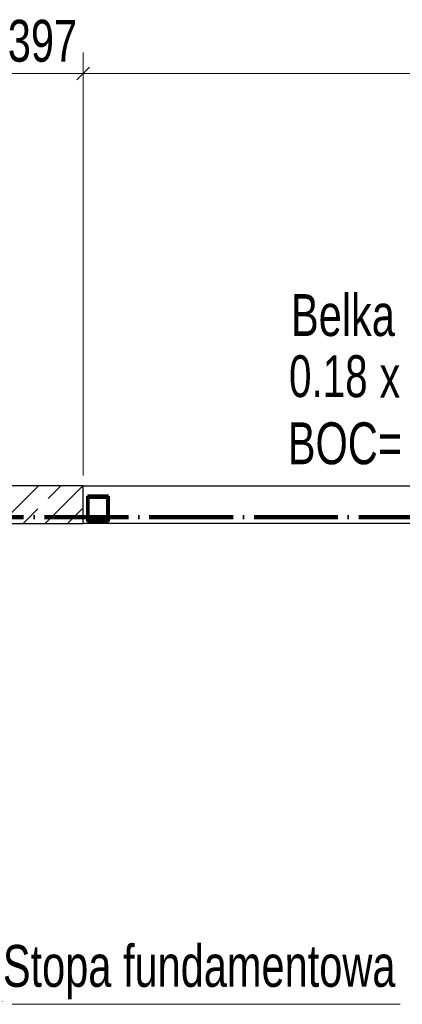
# Model space of a CAD drawing. Header units: millimetres. Extents: x 0 to 60000, y 0 to 29700.
# Tile 83 of 86: x 37244 to 39071, y 19448 to 24152. Entities that reach past the tile are written whole.
import ezdxf

# ---------------------------------------------------------------- set-up
doc = ezdxf.new("R2010")
doc.units = ezdxf.units.MM
for name, pattern in [('ALL_S16', [170, 100, -70]), ('STRICHPUNKT2_S11', [500, 400, -50, 0, -50]), ('STRICHPUNKT2_S5', [1100, 800, -100, 100, -100])]:
    doc.linetypes.add(name, pattern=pattern)
for name, color, linetype, lineweight in [('AS_Belki', 7, 'Continuous', 25), ('Ogólne', 7, 'Continuous', 25), ('Osie', 30, 'STRICHPUNKT2_S5', 18), ('Standard', 7, 'Continuous', 25), ('Ściana nośna', 7, 'Continuous', 70)]:
    doc.layers.add(name, color=color, linetype=linetype, lineweight=lineweight)
doc.styles.add('ARIAL', font='ARIAL.TTF')

msp = doc.modelspace()

# ---------------------------------------------------------------- linework, layer by layer
at = {"layer": 'AS_Belki', "color": 30, "linetype": 'Continuous', "lineweight": 70, "transparency": 33554687}
for p, q in [((37567.5, 21874.8), (37567.5, 21754.8)), ((37667.5, 21874.8), (37567.5, 21874.8)), ((37571.5, 21758.8), (37571.5, 21870.8)), ((37571.5, 21870.8), (37663.5, 21870.8)), ((37663.5, 21870.8), (37663.5, 21758.8)), ((37667.5, 21754.8), (37667.5, 21874.8)), ((37567.5, 21754.8), (37667.5, 21754.8)), ((37663.5, 21758.8), (37571.5, 21758.8))]:
    msp.add_line(p, q, dxfattribs=at)
at = {"layer": 'Ogólne', "color": 4, "linetype": 'Continuous', "lineweight": 13, "transparency": 33554687}
for p, q in [((37547.5, 23894.9), (37547.5, 23994.9)), ((37517.5, 23864.9), (37577.5, 23924.9)), ((37151, 23894.9), (37547.5, 23894.9)), ((37547.5, 23894.9), (37547.5, 23794.9)), ((37547.5, 23894.9), (41037.5, 23894.9))]:
    msp.add_line(p, q, dxfattribs=at)
msp.add_lwpolyline([(37547.5, 23894.9), (37547.5, 23219.4), (37547.5, 23219.4), (37547.5, 21974.8)], dxfattribs=at)
at = {"layer": 'Osie', "color": 1, "linetype": 'STRICHPUNKT2_S11', "lineweight": 140, "transparency": 33554687}
msp.add_line((3356, 21774.8), (44814, 21774.8), dxfattribs=at)
at = {"layer": 'Standard', "color": 3, "linetype": 'Continuous', "lineweight": 25, "transparency": 33554687}
for p, q in [((37547.5, 21924.8), (41037.5, 21924.8)), ((41037.5, 21744.8), (37547.5, 21744.8))]:
    msp.add_line(p, q, dxfattribs=at)
at = {"layer": 'Standard', "color": 4, "linetype": 'Continuous', "lineweight": 13, "transparency": 33554687}
msp.add_lwpolyline([(39060.9, 19447.6), (37167.7, 19447.6), (36466.4, 20356.9)], dxfattribs=at)
at = {"layer": 'Ściana nośna', "color": 3, "linetype": 'Continuous', "lineweight": 25, "transparency": 33554687}
for p, q in [((37547.5, 21924.8), (36476, 21924.8)), ((37547.5, 21744.8), (37547.5, 21924.8)), ((36476, 21744.8), (37547.5, 21744.8))]:
    msp.add_line(p, q, dxfattribs=at)
at = {"layer": 'Ściana nośna', "color": 8, "linetype": 'Continuous', "lineweight": 35, "transparency": 33554687}
for p, q in [((37154.1, 21744.8), (37334.1, 21924.8)), ((37366.2, 21744.8), (37546.3, 21924.8))]:
    msp.add_line(p, q, dxfattribs=at)
at = {"layer": 'Ściana nośna', "color": 8, "linetype": 'ALL_S16', "lineweight": 35, "transparency": 33554687}
for p, q in [((37260.2, 21744.8), (37440.2, 21924.8)), ((37472.3, 21744.8), (37547.5, 21819.9))]:
    msp.add_line(p, q, dxfattribs=at)

# ---------------------------------------------------------------- texts
at = {"layer": 'Ogólne', "color": 3, "linetype": 'Continuous', "lineweight": 25, "transparency": 33554687, "insert": (37187.3, 23948.4), "char_height": 200, "width": 403.887, "attachment_point": 7, "style": 'ARIAL'}
msp.add_mtext('\\W0.71;397', dxfattribs=at)
at = {"layer": 'Standard', "color": 2, "linetype": 'Continuous', "lineweight": 50, "transparency": 33554687, "char_height": 200, "attachment_point": 7, "style": 'ARIAL'}
for s, insert, width in [('\\W0.71;Belka Podwalinowa', (38539.5, 22637.9), 1801.914), ('\\W0.71;Stopa fundamentowa', (37163.7, 19470.8), 1957.189)]:
    msp.add_mtext(s, dxfattribs=dict(at, insert=insert, width=width))
at = {"layer": 'Standard', "color": 3, "linetype": 'Continuous', "lineweight": 18, "transparency": 33554687, "char_height": 200, "attachment_point": 7, "style": 'ARIAL'}
for s, insert, width in [('\\W0.69;0.18', (38530.1, 22345.9), 457.427), ('\\W0.70;x', (38962.8, 22346.2), 169.856), ('\\W0.71;BOC= -0.80', (38524.2, 22025.2), 1130.567)]:
    msp.add_mtext(s, dxfattribs=dict(at, insert=insert, width=width))

doc.saveas('drawing.dxf')
